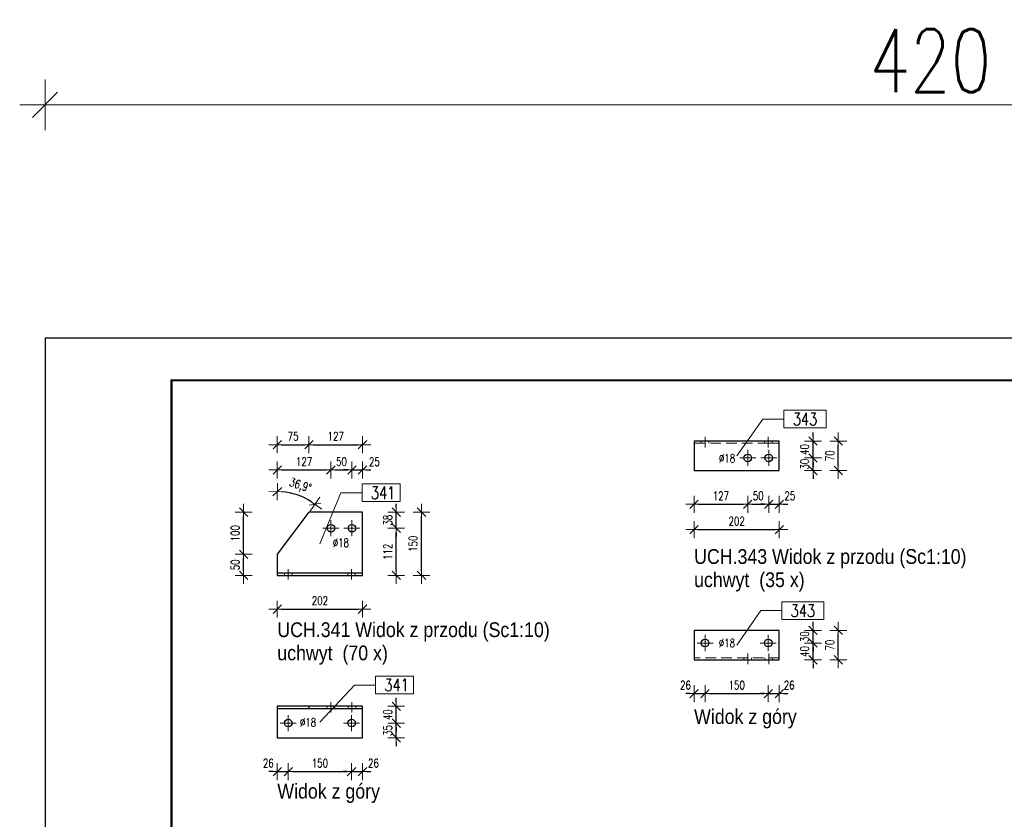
# Model space of a CAD drawing. Header units: millimetres. Extents: x -111 to 321, y 7790 to 8163.
# Tile 2 of 6: x -111 to 122, y 7973 to 8163. Entities that reach past the tile are written whole.
import ezdxf

# ---------------------------------------------------------------- set-up
doc = ezdxf.new("R2010")
doc.units = ezdxf.units.MM
doc.header["$LTSCALE"] = 10
doc.linetypes.add('HIDDEN', pattern=[0.375, 0.25, -0.125])
doc.linetypes.add('MITTE', pattern=[2, 1.25, -0.25, 0.25, -0.25])
doc.layers.get('Defpoints').update_dxf_attribs({"color": 1})
doc.layers.add('_FORMATKA', color=8, linetype='Continuous', plot=False)
for name, color, linetype, lineweight in [('_RAMKA', 7, 'Continuous', 35), ('PS_Bolt', 4, 'Continuous', 13), ('PS_DIM', 4, 'Continuous', 13), ('PS_Hidden', 2, 'HIDDEN', 9), ('PS_Mid', 5, 'MITTE', 15), ('PS_Pos', 1, 'Continuous', 15), ('PS_Shape', 161, 'Continuous', 30), ('PS_SOLID', 7, 'Continuous', 30), ('PS_TEXT', 3, 'Continuous', 18)]:
    doc.layers.add(name, color=color, linetype=linetype, lineweight=lineweight)
doc.styles.add('gil', font='txt', dxfattribs={"width": 0.9})
doc.styles.add('simplex', font='simplex.shx', dxfattribs={"width": 0.75})
doc.dimstyles.new('1_10_PRZ', dxfattribs={"dimtxt": 2, "dimasz": 1, "dimexe": 2, "dimexo": 5, "dimgap": 1, "dimtad": 1, "dimdec": 0, "dimlfac": 10, "dimtxsty": 'simplex', "dimblk": 'dimznak', "dimcen": 2, "dimse1": 1, "dimse2": 1, "dimclrt": 3, "dimadec": 1, "dimazin": 0, "dimtfac": 1, "dimtdec": 0, "dimtix": 1, "dimtmove": 2, "dimatfit": 3, "dimldrblk": 'dim-grot', "dimfxl": 1, "dimarcsym": 0})

# ---------------------------------------------------------------- blocks, each defined once
blk = doc.blocks.new('dimznak')
at = {"color": 0}
for points in [[(0, 2), (0, -2)], [(-2, 0), (2, 0)]]:
    blk.add_lwpolyline(points, dxfattribs=at)
at = {"color": 2}
blk.add_lwpolyline([(1, 1), (-1, -1)], dxfattribs=at)
blk = doc.blocks.new('*D26')
at = {"layer": 'Defpoints', "color": 0, "transparency": 16777216}
for p in [(-49.93, 8052.35), (-43.76, 8049.72), (-42.43, 8046.22), (-49.93, 8036.22), (-49.93, 8036.22)]:
    blk.add_point(p, dxfattribs=at)
at = {"layer": 'PS_DIM', "color": 0, "lineweight": -2, "transparency": 16777216}
blk.add_arc((-49.93, 8036.22), 14.85, 56.989, 86.1411, dxfattribs=at)
for p, rotation in [((-49.93, 8051.07), 178.0705603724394), ((-41.02, 8048.1), 325.0595419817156)]:
    blk.add_blockref('dimznak', p, dxfattribs=dict(at, rotation=rotation))
at = {"layer": 'PS_DIM', "color": 3, "transparency": 16777216, "insert": (-44.55, 8052.38), "char_height": 2, "attachment_point": 5, "rotation": 341.5651, "style": 'simplex'}
blk.add_mtext('36,9°', dxfattribs=at)
blk = doc.blocks.new('dim-grot')
blk.add_hatch(color=256).paths.add_polyline_path([(0, 0), (-2, 0.5), (-2, -0.5)])
blk.add_lwpolyline([(0, 0), (-2, 0.5), (-2, -0.5), (0, 0)])
blk = doc.blocks.new('*D30')
at = {"layer": 'Defpoints', "color": 0, "transparency": 16777216}
for p in [(-29.73, 8056.22), (-29.73, 8046.22), (-32.23, 8042.42)]:
    blk.add_point(p, dxfattribs=at)
at = {"layer": 'PS_DIM', "color": 0, "lineweight": -2, "transparency": 16777216}
for p, q in [((-33.23, 8056.22), (-34.23, 8056.22)), ((-32.23, 8056.22), (-29.73, 8056.22)), ((-28.73, 8056.22), (-27.73, 8056.22))]:
    blk.add_line(p, q, dxfattribs=at)
blk.add_blockref('dimznak', (-32.23, 8056.22), dxfattribs=at)
at = {"layer": 'PS_DIM', "color": 0, "lineweight": -2, "transparency": 16777216, "rotation": 180}
blk.add_blockref('dimznak', (-29.73, 8056.22), dxfattribs=at)
at = {"layer": 'PS_DIM', "color": 3, "transparency": 16777216, "insert": (-26.91, 8058.16), "char_height": 2, "attachment_point": 5, "style": 'simplex'}
blk.add_mtext('25', dxfattribs=at)
blk = doc.blocks.new('*D36')
at = {"layer": 'Defpoints', "color": 0, "transparency": 16777216}
for p in [(-29.73, 8046.22), (-21.73, 8046.22), (-32.23, 8042.42, -7)]:
    blk.add_point(p, dxfattribs=at)
at = {"layer": 'PS_DIM', "color": 0, "lineweight": -2, "transparency": 16777216}
for p, q in [((-21.73, 8047.22), (-21.73, 8048.22)), ((-21.73, 8042.42), (-21.73, 8046.22)), ((-21.73, 8041.42), (-21.73, 8040.42))]:
    blk.add_line(p, q, dxfattribs=at)
for p, rotation in [((-21.73, 8046.22), 270), ((-21.73, 8042.42), 90)]:
    blk.add_blockref('dimznak', p, dxfattribs=dict(at, rotation=rotation))
at = {"layer": 'PS_DIM', "color": 3, "transparency": 16777216, "insert": (-23.73, 8044.32), "char_height": 2, "attachment_point": 5, "rotation": 90, "style": 'simplex'}
blk.add_mtext('38', dxfattribs=at)
blk = doc.blocks.new('*D38')
at = {"layer": 'Defpoints', "color": 0, "transparency": 16777216}
for p in [(-47.33, 7996.19), (-49.93, 7992.69), (-47.33, 7984.69)]:
    blk.add_point(p, dxfattribs=at)
at = {"layer": 'PS_DIM', "color": 0, "lineweight": -2, "transparency": 16777216}
for p, q in [((-50.93, 7984.69), (-51.93, 7984.69)), ((-49.93, 7984.69), (-47.33, 7984.69)), ((-46.33, 7984.69), (-45.33, 7984.69))]:
    blk.add_line(p, q, dxfattribs=at)
blk.add_blockref('dimznak', (-49.93, 7984.69), dxfattribs=at)
at = {"layer": 'PS_DIM', "color": 0, "lineweight": -2, "transparency": 16777216, "rotation": 180}
blk.add_blockref('dimznak', (-47.33, 7984.69), dxfattribs=at)
at = {"layer": 'PS_DIM', "color": 3, "transparency": 16777216, "insert": (-52.07, 7986.69), "char_height": 2, "attachment_point": 5, "style": 'simplex'}
blk.add_mtext('26', dxfattribs=at)
blk = doc.blocks.new('*D40')
at = {"layer": 'Defpoints', "color": 0, "transparency": 16777216}
for p in [(-32.33, 7996.19), (-29.73, 7992.69), (-29.73, 7984.69)]:
    blk.add_point(p, dxfattribs=at)
at = {"layer": 'PS_DIM', "color": 0, "lineweight": -2, "transparency": 16777216}
for p, q in [((-33.33, 7984.69), (-34.33, 7984.69)), ((-32.33, 7984.69), (-29.73, 7984.69)), ((-28.73, 7984.69), (-27.73, 7984.69))]:
    blk.add_line(p, q, dxfattribs=at)
blk.add_blockref('dimznak', (-32.33, 7984.69), dxfattribs=at)
at = {"layer": 'PS_DIM', "color": 0, "lineweight": -2, "transparency": 16777216, "rotation": 180}
blk.add_blockref('dimznak', (-29.73, 7984.69), dxfattribs=at)
at = {"layer": 'PS_DIM', "color": 3, "transparency": 16777216, "insert": (-27.14, 7986.69), "char_height": 2, "attachment_point": 5, "style": 'simplex'}
blk.add_mtext('26', dxfattribs=at)
blk = doc.blocks.new('*D41')
at = {"layer": 'Defpoints', "color": 0, "transparency": 16777216}
for p in [(-32.33, 7996.19), (-21.73, 7996.19), (-29.73, 7992.69)]:
    blk.add_point(p, dxfattribs=at)
at = {"layer": 'PS_DIM', "color": 0, "lineweight": -2, "transparency": 16777216}
for p, q in [((-21.73, 7997.19), (-21.73, 7998.19)), ((-21.73, 7992.69), (-21.73, 7996.19)), ((-21.73, 7991.69), (-21.73, 7990.69))]:
    blk.add_line(p, q, dxfattribs=at)
for p, rotation in [((-21.73, 7996.19), 270), ((-21.73, 7992.69), 90)]:
    blk.add_blockref('dimznak', p, dxfattribs=dict(at, rotation=rotation))
at = {"layer": 'PS_DIM', "color": 3, "transparency": 16777216, "insert": (-23.73, 7994.44), "char_height": 2, "attachment_point": 5, "rotation": 90, "style": 'simplex'}
blk.add_mtext('35', dxfattribs=at)
blk = doc.blocks.new('*D42')
at = {"layer": 'Defpoints', "color": 0, "transparency": 16777216}
for p in [(-29.73, 8000.19), (-21.73, 8000.19), (-32.33, 7996.19)]:
    blk.add_point(p, dxfattribs=at)
at = {"layer": 'PS_DIM', "color": 0, "lineweight": -2, "transparency": 16777216}
for p, q in [((-21.73, 8001.19), (-21.73, 8002.19)), ((-21.73, 7996.19), (-21.73, 8000.19)), ((-21.73, 7995.19), (-21.73, 7994.19))]:
    blk.add_line(p, q, dxfattribs=at)
for p, rotation in [((-21.73, 8000.19), 270), ((-21.73, 7996.19), 90)]:
    blk.add_blockref('dimznak', p, dxfattribs=dict(at, rotation=rotation))
at = {"layer": 'PS_DIM', "color": 3, "transparency": 16777216, "insert": (-23.73, 7998.19), "char_height": 2, "attachment_point": 5, "rotation": 90, "style": 'simplex'}
blk.add_mtext('40', dxfattribs=at)
blk = doc.blocks.new('*D62')
at = {"layer": 'Defpoints', "color": 0, "transparency": 16777216}
for p in [(66.63, 8059.09), (69.12, 8056.09), (69.12, 8048.09)]:
    blk.add_point(p, dxfattribs=at)
at = {"layer": 'PS_DIM', "color": 0, "lineweight": -2, "transparency": 16777216}
for p, q in [((65.63, 8048.09), (64.63, 8048.09)), ((66.63, 8048.09), (69.12, 8048.09)), ((70.12, 8048.09), (71.12, 8048.09))]:
    blk.add_line(p, q, dxfattribs=at)
blk.add_blockref('dimznak', (66.63, 8048.09), dxfattribs=at)
at = {"layer": 'PS_DIM', "color": 0, "lineweight": -2, "transparency": 16777216, "rotation": 180}
blk.add_blockref('dimznak', (69.12, 8048.09), dxfattribs=at)
at = {"layer": 'PS_DIM', "color": 3, "transparency": 16777216, "insert": (71.64, 8050.09), "char_height": 2, "attachment_point": 5, "style": 'simplex'}
blk.add_mtext('25', dxfattribs=at)
blk = doc.blocks.new('*D64')
at = {"layer": 'Defpoints', "color": 0, "transparency": 16777216}
for p in [(66.63, 8059.09), (77.12, 8059.09), (69.12, 8056.09)]:
    blk.add_point(p, dxfattribs=at)
at = {"layer": 'PS_DIM', "color": 0, "lineweight": -2, "transparency": 16777216}
for p, q in [((77.12, 8060.09), (77.12, 8061.09)), ((77.12, 8056.09), (77.12, 8059.09)), ((77.12, 8055.09), (77.12, 8054.09))]:
    blk.add_line(p, q, dxfattribs=at)
for p, rotation in [((77.12, 8059.09), 270), ((77.12, 8056.09), 90)]:
    blk.add_blockref('dimznak', p, dxfattribs=dict(at, rotation=rotation))
at = {"layer": 'PS_DIM', "color": 3, "transparency": 16777216, "insert": (75.12, 8057.59), "char_height": 2, "attachment_point": 5, "rotation": 90, "style": 'simplex'}
blk.add_mtext('30', dxfattribs=at)
blk = doc.blocks.new('*D65')
at = {"layer": 'Defpoints', "color": 0, "transparency": 16777216}
for p in [(69.12, 8063.09), (77.12, 8063.09), (66.63, 8059.09)]:
    blk.add_point(p, dxfattribs=at)
at = {"layer": 'PS_DIM', "color": 0, "lineweight": -2, "transparency": 16777216}
for p, q in [((77.12, 8064.09), (77.12, 8065.09)), ((77.12, 8059.09), (77.12, 8063.09)), ((77.12, 8058.09), (77.12, 8057.09))]:
    blk.add_line(p, q, dxfattribs=at)
for p, rotation in [((77.12, 8063.09), 270), ((77.12, 8059.09), 90)]:
    blk.add_blockref('dimznak', p, dxfattribs=dict(at, rotation=rotation))
at = {"layer": 'PS_DIM', "color": 3, "transparency": 16777216, "insert": (75.12, 8061.09), "char_height": 2, "attachment_point": 5, "rotation": 90, "style": 'simplex'}
blk.add_mtext('40', dxfattribs=at)
blk = doc.blocks.new('*D67')
at = {"layer": 'Defpoints', "color": 0, "transparency": 16777216}
for p in [(51.52, 8015.19), (48.92, 8011.19), (51.52, 8003.19)]:
    blk.add_point(p, dxfattribs=at)
at = {"layer": 'PS_DIM', "color": 0, "lineweight": -2, "transparency": 16777216}
for p, q in [((47.92, 8003.19), (46.92, 8003.19)), ((48.92, 8003.19), (51.52, 8003.19)), ((52.52, 8003.19), (53.52, 8003.19))]:
    blk.add_line(p, q, dxfattribs=at)
blk.add_blockref('dimznak', (48.92, 8003.19), dxfattribs=at)
at = {"layer": 'PS_DIM', "color": 0, "lineweight": -2, "transparency": 16777216, "rotation": 180}
blk.add_blockref('dimznak', (51.52, 8003.19), dxfattribs=at)
at = {"layer": 'PS_DIM', "color": 3, "transparency": 16777216, "insert": (46.87, 8005.19), "char_height": 2, "attachment_point": 5, "style": 'simplex'}
blk.add_mtext('26', dxfattribs=at)
blk = doc.blocks.new('*D69')
at = {"layer": 'Defpoints', "color": 0, "transparency": 16777216}
for p in [(66.52, 8015.19), (69.12, 8011.19), (69.12, 8003.19)]:
    blk.add_point(p, dxfattribs=at)
at = {"layer": 'PS_DIM', "color": 0, "lineweight": -2, "transparency": 16777216}
for p, q in [((65.52, 8003.19), (64.52, 8003.19)), ((66.52, 8003.19), (69.12, 8003.19)), ((70.12, 8003.19), (71.12, 8003.19))]:
    blk.add_line(p, q, dxfattribs=at)
blk.add_blockref('dimznak', (66.52, 8003.19), dxfattribs=at)
at = {"layer": 'PS_DIM', "color": 0, "lineweight": -2, "transparency": 16777216, "rotation": 180}
blk.add_blockref('dimznak', (69.12, 8003.19), dxfattribs=at)
at = {"layer": 'PS_DIM', "color": 3, "transparency": 16777216, "insert": (71.47, 8005.19), "char_height": 2, "attachment_point": 5, "style": 'simplex'}
blk.add_mtext('26', dxfattribs=at)
blk = doc.blocks.new('*D70')
at = {"layer": 'Defpoints', "color": 0, "transparency": 16777216}
for p in [(66.52, 8015.19), (77.12, 8015.19), (69.12, 8011.19)]:
    blk.add_point(p, dxfattribs=at)
at = {"layer": 'PS_DIM', "color": 0, "lineweight": -2, "transparency": 16777216}
for p, q in [((77.12, 8016.19), (77.12, 8017.19)), ((77.12, 8011.19), (77.12, 8015.19)), ((77.12, 8010.19), (77.12, 8009.19))]:
    blk.add_line(p, q, dxfattribs=at)
for p, rotation in [((77.12, 8015.19), 270), ((77.12, 8011.19), 90)]:
    blk.add_blockref('dimznak', p, dxfattribs=dict(at, rotation=rotation))
at = {"layer": 'PS_DIM', "color": 3, "transparency": 16777216, "insert": (75.12, 8013.19), "char_height": 2, "attachment_point": 5, "rotation": 90, "style": 'simplex'}
blk.add_mtext('40', dxfattribs=at)
blk = doc.blocks.new('*D71')
at = {"layer": 'Defpoints', "color": 0, "transparency": 16777216}
for p in [(69.12, 8018.19), (77.12, 8018.19), (66.52, 8015.19)]:
    blk.add_point(p, dxfattribs=at)
at = {"layer": 'PS_DIM', "color": 0, "lineweight": -2, "transparency": 16777216}
for p, q in [((77.12, 8019.19), (77.12, 8020.19)), ((77.12, 8015.19), (77.12, 8018.19)), ((77.12, 8014.19), (77.12, 8013.19))]:
    blk.add_line(p, q, dxfattribs=at)
for p, rotation in [((77.12, 8018.19), 270), ((77.12, 8015.19), 90)]:
    blk.add_blockref('dimznak', p, dxfattribs=dict(at, rotation=rotation))
at = {"layer": 'PS_DIM', "color": 3, "transparency": 16777216, "insert": (75.12, 8016.69), "char_height": 2, "attachment_point": 5, "rotation": 90, "style": 'simplex'}
blk.add_mtext('30', dxfattribs=at)
blk = doc.blocks.new('*D15')
at = {"color": 252, "lineweight": -2, "transparency": 16777216}
blk.add_line((-417, 352.33), (-3, 352.33), dxfattribs=at)
at = {"layer": 'Defpoints', "color": 0, "transparency": 16777216}
for p in [(0, 352.33), (-420, 297), (0, 297)]:
    blk.add_point(p, dxfattribs=at)
at = {"color": 252, "lineweight": -2, "transparency": 16777216, "xscale": 3, "yscale": 3, "zscale": 3, "rotation": 180}
blk.add_blockref('dimznak', (-420, 352.33), dxfattribs=at)
at = {"color": 252, "lineweight": -2, "transparency": 16777216, "xscale": 3, "yscale": 3, "zscale": 3}
blk.add_blockref('dimznak', (0, 352.33), dxfattribs=at)
at = {"color": 252, "transparency": 16777216, "insert": (-210, 362.83), "char_height": 15, "attachment_point": 5, "style": 'simplex'}
blk.add_mtext('420', dxfattribs=at)
blk = doc.blocks.new('*X112')
at = {"layer": 'PS_Hidden', "color": 2, "linetype": 'HIDDEN'}
for p, q in [((-49.93, 8036.22), (-49.93, 8031.72)), ((-48.23, 8031.72), (-48.23, 8031.22)), ((-46.43, 8031.22), (-46.43, 8031.72)), ((-33.23, 8031.72), (-33.23, 8031.22)), ((-31.43, 8031.22), (-31.43, 8031.72))]:
    blk.add_line(p, q, dxfattribs=at)
at = {"layer": 'PS_Mid', "color": 5, "linetype": 'MITTE'}
for p, q in [((-37.23, 8044.32), (-37.23, 8040.52)), ((-32.23, 8044.32), (-32.23, 8040.52)), ((-35.33, 8042.42), (-39.13, 8042.42)), ((-30.33, 8042.42), (-34.13, 8042.42)), ((-47.33, 8030.22), (-47.33, 8032.72)), ((-32.33, 8030.22), (-32.33, 8032.72))]:
    blk.add_line(p, q, dxfattribs=at)
at = {"layer": 'PS_SOLID', "color": 7, "linetype": 'Continuous'}
for p, q in [((-42.43, 8046.22), (-49.93, 8036.22)), ((-37.23, 8046.22), (-42.43, 8046.22)), ((-32.23, 8046.22), (-37.23, 8046.22)), ((-29.73, 8046.22), (-32.23, 8046.22)), ((-29.73, 8031.72), (-29.73, 8046.22)), ((-49.93, 8036.22), (-49.93, 8031.72)), ((-29.73, 8031.72), (-49.93, 8031.72)), ((-49.93, 8031.72), (-49.93, 8031.22)), ((-49.93, 8031.22), (-47.33, 8031.22)), ((-47.33, 8031.22), (-32.33, 8031.22)), ((-32.33, 8031.22), (-29.73, 8031.22)), ((-29.73, 8031.22), (-29.73, 8031.72))]:
    blk.add_line(p, q, dxfattribs=at)
at = {"layer": 'PS_SOLID', "color": 7}
for centre in [(-37.23, 8042.42), (-32.23, 8042.42)]:
    blk.add_circle(centre, 0.9, dxfattribs=at)
blk = doc.blocks.new('*X113')
at = {"color": 1}
for p, q in [((-20.81, 8052.93), (-29.83, 8052.93)), ((-29.83, 8052.93), (-29.83, 8048.73)), ((-20.81, 8048.73), (-20.81, 8052.93)), ((-39.83, 8038.72), (-34.83, 8050.83)), ((-34.83, 8050.83), (-29.83, 8050.83)), ((-29.83, 8048.73), (-20.81, 8048.73))]:
    blk.add_line(p, q, dxfattribs=at)
at = {"color": 2, "style": 'simplex', "width": 0.75}
blk.add_text('341', height=3, dxfattribs=at).set_placement((-27.73, 8049.33))
blk = doc.blocks.new('*X114')
at = {"color": 3, "style": 'gil', "width": 0.9}
for s, p in [('UCH.341 Widok z przodu (Sc1:10)', (-49.93, 8016.59)), ('uchwyt  (70 x)', (-49.93, 8011.09))]:
    blk.add_text(s, height=3.5, dxfattribs=at).set_placement(p)
blk = doc.blocks.new('*X115')
at = {"color": 3, "linetype": 'Continuous'}
blk.add_line((-32.33, 7996.19), (-32.33, 7996.19), dxfattribs=at)
blk.add_line((-32.33, 7996.19), (-32.33, 7996.19), dxfattribs=at)
blk.add_line((-32.33, 7996.19), (-32.33, 7996.19), dxfattribs=at)
blk.add_line((-32.33, 7996.19), (-32.33, 7996.19), dxfattribs=at)
blk.add_line((-32.33, 7996.19), (-32.33, 7996.19), dxfattribs=at)
blk = doc.blocks.new('*X116')
at = {"layer": 'PS_Hidden', "color": 2, "linetype": 'HIDDEN'}
for p, q in [((-38.13, 8000.19), (-38.13, 7999.69)), ((-36.33, 7999.69), (-36.33, 8000.19)), ((-33.13, 8000.19), (-33.13, 7999.69)), ((-31.33, 7999.69), (-31.33, 8000.19))]:
    blk.add_line(p, q, dxfattribs=at)
at = {"layer": 'PS_Mid', "color": 5, "linetype": 'MITTE'}
for p, q in [((-37.23, 8001.19), (-37.23, 7998.69)), ((-32.23, 8001.19), (-32.23, 7998.69)), ((-45.43, 7996.19), (-49.23, 7996.19)), ((-47.33, 7998.09), (-47.33, 7994.29)), ((-30.43, 7996.19), (-34.23, 7996.19)), ((-32.33, 7998.09), (-32.33, 7994.29))]:
    blk.add_line(p, q, dxfattribs=at)
at = {"layer": 'PS_SOLID', "color": 7, "linetype": 'Continuous'}
for p, q in [((-42.43, 8000.19), (-49.93, 8000.19)), ((-49.93, 8000.19), (-49.93, 7999.69)), ((-49.93, 7999.69), (-49.93, 7992.69)), ((-49.93, 7999.69), (-42.43, 7999.69)), ((-29.73, 8000.19), (-42.43, 8000.19)), ((-42.43, 8000.19), (-42.43, 7999.69)), ((-42.43, 7999.69), (-37.23, 7999.69)), ((-37.23, 7999.69), (-32.23, 7999.69)), ((-32.23, 7999.69), (-29.73, 7999.69)), ((-29.73, 7999.69), (-29.73, 8000.19)), ((-29.73, 7992.69), (-29.73, 7999.69)), ((-49.93, 7992.69), (-29.73, 7992.69))]:
    blk.add_line(p, q, dxfattribs=at)
at = {"layer": 'PS_SOLID', "color": 7}
for centre in [(-47.33, 7996.19), (-32.33, 7996.19)]:
    blk.add_circle(centre, 0.9, dxfattribs=at)
blk = doc.blocks.new('*X117')
at = {"color": 3, "linetype": 'Continuous'}
blk.add_line((-47.33, 7996.19), (-47.33, 7996.19), dxfattribs=at)
blk.add_line((-47.33, 7996.19), (-47.33, 7996.19), dxfattribs=at)
blk.add_line((-47.33, 7996.19), (-47.33, 7996.19), dxfattribs=at)
blk.add_line((-47.33, 7996.19), (-47.33, 7996.19), dxfattribs=at)
blk.add_line((-47.33, 7996.19), (-47.33, 7996.19), dxfattribs=at)
blk = doc.blocks.new('*X118')
at = {"color": 1}
for p, q in [((-17.61, 8007.33), (-26.63, 8007.33)), ((-26.63, 8007.33), (-26.63, 8003.13)), ((-17.61, 8003.13), (-17.61, 8007.33)), ((-39.83, 7996.44), (-31.63, 8005.23)), ((-31.63, 8005.23), (-26.63, 8005.23)), ((-26.63, 8003.13), (-17.61, 8003.13))]:
    blk.add_line(p, q, dxfattribs=at)
at = {"color": 2, "style": 'simplex', "width": 0.75}
blk.add_text('341', height=3, dxfattribs=at).set_placement((-24.53, 8003.73))
blk = doc.blocks.new('*X119')
at = {"color": 3, "style": 'gil', "width": 0.9}
blk.add_text('Widok z góry', height=3.5, dxfattribs=at).set_placement((-49.93, 7978.3))
blk = doc.blocks.new('*X130')
at = {"layer": 'PS_Hidden', "color": 2, "linetype": 'HIDDEN'}
for p, q in [((51.52, 8062.59), (48.92, 8062.59)), ((50.62, 8062.59), (50.62, 8063.09)), ((50.75, 8062.59), (50.62, 8062.59)), ((51.07, 8062.59), (50.75, 8062.59)), ((51.52, 8062.59), (51.07, 8062.59)), ((66.52, 8062.59), (51.52, 8062.59)), ((52.42, 8062.59), (52.42, 8063.09)), ((65.62, 8063.09), (65.62, 8062.59)), ((69.12, 8062.59), (66.52, 8062.59)), ((67.42, 8062.59), (67.42, 8063.09))]:
    blk.add_line(p, q, dxfattribs=at)
at = {"layer": 'PS_Mid', "color": 5, "linetype": 'MITTE'}
for p, q in [((51.52, 8064.09), (51.52, 8061.59)), ((66.52, 8064.09), (66.52, 8061.59)), ((63.53, 8059.09), (59.73, 8059.09)), ((61.63, 8060.99), (61.63, 8057.19)), ((68.53, 8059.09), (64.73, 8059.09)), ((66.63, 8060.99), (66.63, 8057.19))]:
    blk.add_line(p, q, dxfattribs=at)
at = {"layer": 'PS_SOLID', "color": 7, "linetype": 'Continuous'}
for p, q in [((61.63, 8063.09), (48.92, 8063.09)), ((48.92, 8063.09), (48.92, 8056.09)), ((66.63, 8063.09), (61.63, 8063.09)), ((69.12, 8063.09), (66.63, 8063.09)), ((69.12, 8056.09), (69.12, 8063.09)), ((48.92, 8056.09), (69.12, 8056.09))]:
    blk.add_line(p, q, dxfattribs=at)
at = {"layer": 'PS_SOLID', "color": 7}
for centre in [(61.63, 8059.09), (66.63, 8059.09)]:
    blk.add_circle(centre, 0.9, dxfattribs=at)
blk = doc.blocks.new('*X131')
at = {"color": 1}
for p, q in [((80.23, 8070.38), (70.24, 8070.38)), ((70.24, 8070.38), (70.24, 8066.18)), ((80.23, 8066.18), (80.23, 8070.38)), ((59.02, 8059.59), (65.24, 8068.28)), ((65.24, 8068.28), (70.24, 8068.28)), ((70.24, 8066.18), (80.23, 8066.18))]:
    blk.add_line(p, q, dxfattribs=at)
at = {"color": 2, "style": 'simplex', "width": 0.75}
blk.add_text('343', height=3, dxfattribs=at).set_placement((72.34, 8066.78))
blk = doc.blocks.new('*X132')
at = {"color": 3, "style": 'gil', "width": 0.9}
for s, p in [('UCH.343 Widok z przodu (Sc1:10)', (48.92, 8033.95)), ('uchwyt  (35 x)', (48.92, 8028.45))]:
    blk.add_text(s, height=3.5, dxfattribs=at).set_placement(p)
blk = doc.blocks.new('*X133')
at = {"layer": 'PS_Hidden', "color": 2, "linetype": 'HIDDEN'}
for p, q in [((48.92, 8011.69), (48.92, 8018.19)), ((69.12, 8011.69), (48.92, 8011.69)), ((48.92, 8011.19), (48.92, 8011.69)), ((60.73, 8011.69), (60.73, 8011.19)), ((62.53, 8011.19), (62.53, 8011.69)), ((65.73, 8011.69), (65.73, 8011.19)), ((67.53, 8011.19), (67.53, 8011.69))]:
    blk.add_line(p, q, dxfattribs=at)
at = {"layer": 'PS_Mid', "color": 5, "linetype": 'MITTE'}
for p, q in [((51.52, 8017.09), (51.52, 8013.29)), ((66.52, 8017.09), (66.52, 8013.29)), ((53.42, 8015.19), (49.62, 8015.19)), ((68.42, 8015.19), (64.62, 8015.19)), ((61.63, 8010.19), (61.63, 8012.69)), ((66.63, 8010.19), (66.63, 8012.69))]:
    blk.add_line(p, q, dxfattribs=at)
at = {"layer": 'PS_SOLID', "color": 7, "linetype": 'Continuous'}
for p, q in [((51.52, 8018.19), (48.92, 8018.19)), ((48.92, 8018.19), (48.92, 8011.19)), ((66.52, 8018.19), (51.52, 8018.19)), ((69.12, 8018.19), (66.52, 8018.19)), ((69.12, 8011.19), (69.12, 8018.19)), ((48.92, 8011.19), (61.63, 8011.19)), ((61.63, 8011.19), (66.63, 8011.19)), ((66.63, 8011.19), (69.12, 8011.19))]:
    blk.add_line(p, q, dxfattribs=at)
at = {"layer": 'PS_SOLID', "color": 7}
for centre in [(51.52, 8015.19), (66.52, 8015.19)]:
    blk.add_circle(centre, 0.9, dxfattribs=at)
blk = doc.blocks.new('*X134')
at = {"color": 1}
for p, q in [((79.71, 8024.96), (69.73, 8024.96)), ((69.73, 8024.96), (69.73, 8020.76)), ((79.71, 8020.76), (79.71, 8024.96)), ((59.02, 8014.69), (64.73, 8022.86)), ((64.73, 8022.86), (69.73, 8022.86)), ((69.73, 8020.76), (79.71, 8020.76))]:
    blk.add_line(p, q, dxfattribs=at)
at = {"color": 2, "style": 'simplex', "width": 0.75}
blk.add_text('343', height=3, dxfattribs=at).set_placement((71.83, 8021.36))
blk = doc.blocks.new('*X135')
at = {"color": 3, "style": 'gil', "width": 0.9}
blk.add_text('Widok z góry', height=3.5, dxfattribs=at).set_placement((48.92, 7995.99))
blk = doc.blocks.new('*U14')
at = {"layer": '_FORMATKA', "lineweight": -3}
blk.add_lwpolyline([(-420, 0), (0, 0), (0, 297), (-420, 297)], close=True, dxfattribs=at)
at = {"layer": '_RAMKA', "lineweight": -3, "const_width": 0.5}
blk.add_lwpolyline([(-390, 10), (-10, 10), (-10, 287), (-390, 287)], close=True, dxfattribs=at)
dim = blk.add_linear_dim(base=(0, 352.33), p1=(-420, 297), p2=(0, 297), dimstyle='1_10_PRZ', override={"dimscale": 3, "dimtxt": 5, "dimlfac": 1, "dimclrd": 252, "dimclrt": 252})
dim.commit()
dim.dimension.update_dxf_attribs({"geometry": '*D15', "text_midpoint": (-210, 362.83)})

msp = doc.modelspace()

# ---------------------------------------------------------------- block references
at = {"layer": 'PS_Bolt', "color": 3}
for name in ['*X117', '*X115']:
    msp.add_blockref(name, (0, 0), dxfattribs=at)
at = {"layer": 'PS_DIM'}
msp.add_blockref('*U14', (314.97, 7790.46), dxfattribs=at)
at = {"layer": 'PS_Pos'}
for name in ['*X131', '*X113', '*X134', '*X118']:
    msp.add_blockref(name, (0, 0), dxfattribs=at)
at = {"layer": 'PS_Shape'}
for name in ['*X130', '*X112', '*X133', '*X116']:
    msp.add_blockref(name, (0, 0), dxfattribs=at)
at = {"layer": 'PS_TEXT'}
for name in ['*X132', '*X114', '*X135', '*X119']:
    msp.add_blockref(name, (0, 0), dxfattribs=at)

# ---------------------------------------------------------------- texts
at = {"layer": 'PS_DIM', "char_height": 2, "attachment_point": 4, "style": 'simplex'}
for insert in [(54.8, 8059.01), (-36.79, 8038.95), (54.78, 8015.2), (-44.58, 7996.37)]:
    msp.add_mtext('\\A1;%%c18', dxfattribs=dict(at, insert=insert))

# ---------------------------------------------------------------- dimensions: what is measured, and where the dimension line sits
at = {"layer": 'PS_DIM'}
for base, p1, p2 in [((-42.43, 8062.22), (-49.93, 8036.22), (-42.43, 8046.22)), ((-29.73, 8062.22), (-42.43, 8046.22), (-29.73, 8046.22)), ((-37.23, 8056.22), (-49.93, 8036.22), (-37.23, 8042.42, -7)), ((-32.23, 8056.22), (-37.23, 8042.42, -7), (-32.23, 8042.42)), ((61.63, 8048.09), (48.92, 8056.09), (61.63, 8059.09)), ((66.63, 8048.09), (61.63, 8059.09), (66.63, 8059.09)), ((69.12, 8042.09), (48.92, 8056.09), (69.12, 8056.09)), ((-29.73, 8023.22), (-49.93, 8031.22), (-29.73, 8031.22)), ((66.52, 8003.19), (51.52, 8015.19), (66.52, 8015.19)), ((-32.33, 7984.69), (-47.33, 7996.19), (-32.33, 7996.19))]:
    msp.add_linear_dim(base=base, p1=p1, p2=p2, dimstyle='1_10_PRZ', override={"dimfxl": 20, "dimfxlon": 1}, dxfattribs=at).render()
for base, p1, p2, picture, middle in [((77.12, 8063.09), (66.63, 8059.09), (69.12, 8063.09), '*D65', (75.12, 8061.09)), ((77.12, 8059.09), (69.12, 8056.09), (66.63, 8059.09), '*D64', (75.12, 8057.59)), ((-21.73, 8046.22), (-32.23, 8042.42, -7), (-29.73, 8046.22), '*D36', (-23.73, 8044.32)), ((77.12, 8018.19), (66.52, 8015.19), (69.12, 8018.19), '*D71', (75.12, 8016.69)), ((77.12, 8015.19), (69.12, 8011.19), (66.52, 8015.19), '*D70', (75.12, 8013.19)), ((-21.73, 8000.19), (-32.33, 7996.19), (-29.73, 8000.19), '*D42', (-23.73, 7998.19)), ((-21.73, 7996.19), (-29.73, 7992.69), (-32.33, 7996.19), '*D41', (-23.73, 7994.44))]:
    dim = msp.add_linear_dim(base=base, p1=p1, p2=p2, angle=90, dimstyle='1_10_PRZ', override={"dimfxl": 20, "dimfxlon": 1}, dxfattribs=at)
    dim.commit()
    dim.dimension.update_dxf_attribs({"geometry": picture, "text_midpoint": middle})
for base, p1, p2 in [((83.12, 8063.09), (69.12, 8056.09), (69.12, 8063.09)), ((-57.93, 8046.22), (-49.93, 8036.22), (-42.43, 8046.22)), ((-15.73, 8046.22), (-29.73, 8031.22), (-29.73, 8046.22)), ((-21.73, 8042.42), (-29.73, 8031.22), (-32.23, 8042.42, -7)), ((-57.93, 8036.22), (-49.93, 8031.22), (-49.93, 8036.22)), ((83.12, 8018.19), (69.12, 8011.19), (69.12, 8018.19))]:
    msp.add_linear_dim(base=base, p1=p1, p2=p2, angle=90, dimstyle='1_10_PRZ', override={"dimfxl": 20, "dimfxlon": 1}, dxfattribs=at).render()
for base, p1, p2, picture, middle in [((-29.73, 8056.22), (-32.23, 8042.42), (-29.73, 8046.22), '*D30', (-26.91, 8058.16)), ((69.12, 8048.09), (66.63, 8059.09), (69.12, 8056.09), '*D62', (71.64, 8050.09)), ((51.52, 8003.19), (48.92, 8011.19), (51.52, 8015.19), '*D67', (46.87, 8005.19)), ((69.12, 8003.19), (66.52, 8015.19), (69.12, 8011.19), '*D69', (71.47, 8005.19)), ((-47.33, 7984.69), (-49.93, 7992.69), (-47.33, 7996.19), '*D38', (-52.07, 7986.69)), ((-29.73, 7984.69), (-32.33, 7996.19), (-29.73, 7992.69), '*D40', (-27.14, 7986.69))]:
    dim = msp.add_linear_dim(base=base, p1=p1, p2=p2, dimstyle='1_10_PRZ', override={"dimfxl": 20, "dimfxlon": 1}, dxfattribs=at)
    dim.commit()
    dim.dimension.update_dxf_attribs({"geometry": picture, "text_midpoint": middle, "dimtype": 128})
dim = msp.add_angular_dim_2l(base=(-43.76, 8049.72), line1=((-49.93, 8036.22), (-49.93, 8052.35)), line2=((-42.43, 8046.22), (-49.93, 8036.22)), dimstyle='1_10_PRZ', override={"dimfxl": 20, "dimfxlon": 1}, dxfattribs=at)
dim.commit()
dim.dimension.update_dxf_attribs({"geometry": '*D26', "text_midpoint": (-44.55, 8052.38)})

doc.saveas('drawing.dxf')
